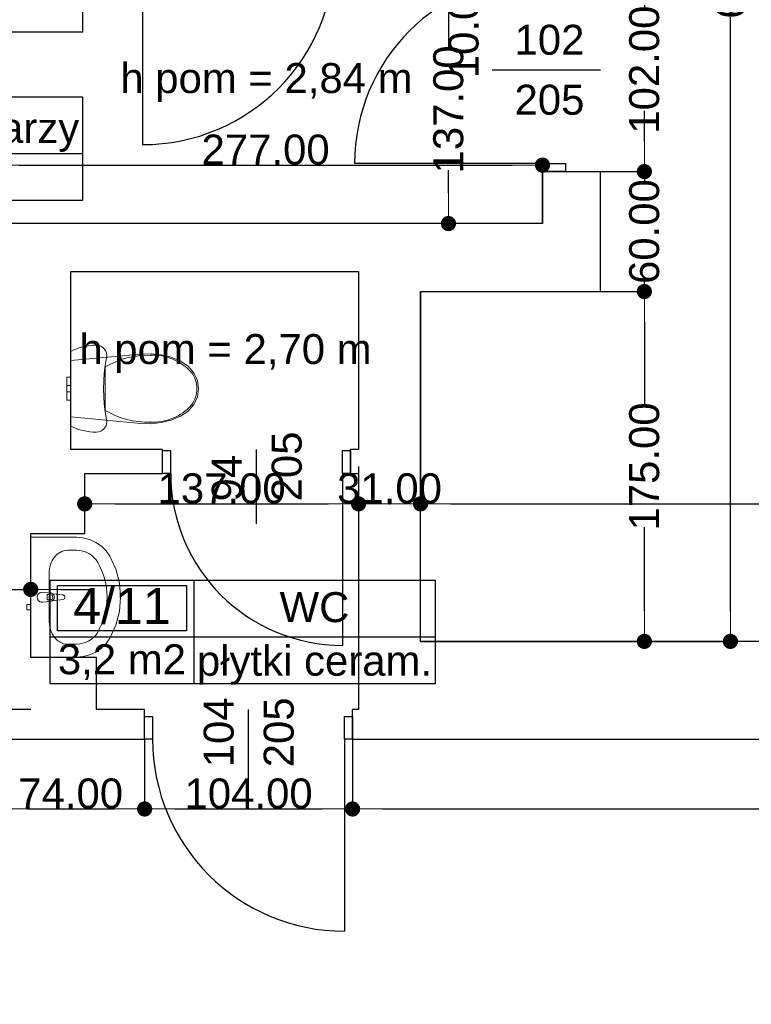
# Model space of a CAD drawing. Header units: millimetres. Extents: x -175445 to -20415, y -559200 to 231527.
# Tile 76 of 256: x -133063 to -129404, y -161616 to -156691. Entities that reach past the tile are written whole.
import ezdxf
from ezdxf.enums import TextEntityAlignment as Align

# ---------------------------------------------------------------- set-up
doc = ezdxf.new("R2010")
doc.units = ezdxf.units.MM
doc.header["$MEASUREMENT"] = 0
for name, color, linetype in [('Drzwi', 7, 'Continuous'), ('Obiekt', 7, 'Continuous'), ('Strefa', 9, 'Continuous'), ('Słup', 7, 'Continuous'), ('Tekst', 7, 'Continuous'), ('Wymiary', 9, 'Continuous'), ('Ściana', 7, 'Continuous')]:
    doc.layers.add(name, color=color, linetype=linetype)
doc.styles.add('Arial', font='txt')
doc.styles.add('Times new roman', font='txt')
doc.dimstyles.new('GENERATED_STYLE__1', dxfattribs={"dimtxt": 150, "dimasz": 152, "dimexe": 0.18, "dimexo": 0, "dimgap": 0.09, "dimtad": 1, "dimtih": 1, "dimtoh": 1, "dimlfac": 0.1, "dimzin": 0, "dimdsep": 46, "dimtxsty": 'Arial', "dimblk": 'ARROWHEAD_11', "dimblk1": 'ARROWHEAD_11', "dimblk2": 'ARROWHEAD_11', "dimcen": 0.09, "dimclrd": 256, "dimclre": 256, "dimclrt": 256, "dimazin": 0, "dimtfac": 1, "dimtdec": 4, "dimtmove": 0, "dimatfit": 3, "dimfxl": 1, "dimtolj": 1, "dimtzin": 0, "dimarcsym": 0})
doc.dimstyles.new('GENERATED_STYLE__2', dxfattribs={"dimtxt": 150, "dimasz": 152, "dimexe": 0.18, "dimexo": 0, "dimgap": 0.09, "dimtad": 1, "dimlfac": 0.1, "dimzin": 0, "dimdsep": 46, "dimtxsty": 'Arial', "dimblk": 'ARROWHEAD_11', "dimblk1": 'ARROWHEAD_11', "dimblk2": 'ARROWHEAD_11', "dimcen": 0.09, "dimclrd": 256, "dimclre": 256, "dimclrt": 256, "dimazin": 0, "dimtfac": 1, "dimtdec": 4, "dimtmove": 0, "dimatfit": 3, "dimfxl": 1, "dimtolj": 1, "dimtzin": 0, "dimarcsym": 0})

# ---------------------------------------------------------------- blocks, each defined once
blk = doc.blocks.new('Przyg. lekarzy_4_08_8', base_point=(-134097.5, 38009.7))
at = {"layer": 'Strefa'}
for p, q in [((-134831.6, 38292.6), (-132748.2, 38292.6)), ((-134831.6, 37774), (-134831.6, 38292.6)), ((-134097.5, 38292.6), (-134097.5, 37774)), ((-132748.2, 38292.6), (-132748.2, 37774)), ((-134794.9, 38266.6), (-134134.2, 38266.6)), ((-134794.9, 38040.3), (-134794.9, 38266.6)), ((-134134.2, 38266.6), (-134134.2, 38040.3)), ((-134134.2, 38040.3), (-134794.9, 38040.3)), ((-134831.6, 38009.7), (-132748.2, 38009.7)), ((-132748.2, 37774), (-134831.6, 37774))]:
    blk.add_line(p, q, dxfattribs=at)
at = {"layer": 'Strefa', "style": 'Arial'}
for tag, height, p in [('ROOM_NUMBER', 180, (-134464.5, 38164.6)), ('ROOM_NAME', 150, (-133422.9, 38138.1)), ('floor_f', 150, (-133422.9, 37911)), ('ROOM_CALC_AREA', 150, (-134464.5, 37897.6))]:
    blk.add_attdef(tag, text='', height=height, dxfattribs=at).set_placement(p, align=Align.MIDDLE_CENTER)
blk = doc.blocks.new('WC_4_11_11', base_point=(-132192.4, 35591.8))
at = {"layer": 'Strefa'}
for p, q in [((-132910.6, 35874.7), (-130984.3, 35874.7)), ((-132910.6, 35356.1), (-132910.6, 35874.7)), ((-132192.4, 35874.7), (-132192.4, 35356.1)), ((-130984.3, 35874.7), (-130984.3, 35356.1)), ((-132874.7, 35848.8), (-132228.3, 35848.8)), ((-132874.7, 35622.5), (-132874.7, 35848.8)), ((-132228.3, 35848.8), (-132228.3, 35622.5)), ((-132228.3, 35622.5), (-132874.7, 35622.5)), ((-132910.6, 35591.8), (-130984.3, 35591.8)), ((-130984.3, 35356.1), (-132910.6, 35356.1))]:
    blk.add_line(p, q, dxfattribs=at)
at = {"layer": 'Strefa', "style": 'Arial'}
for tag, height, p in [('ROOM_NUMBER', 180, (-132551.5, 35746.8)), ('ROOM_NAME', 150, (-131588.3, 35740.6)), ('floor_f', 150, (-131588.3, 35472.7)), ('ROOM_CALC_AREA', 150, (-132551.5, 35479.8))]:
    blk.add_attdef(tag, text='', height=height, dxfattribs=at).set_placement(p, align=Align.MIDDLE_CENTER)
blk = doc.blocks.new('ARROWHEAD_11')
at = {"color": 0, "linetype": 'Continuous', "lineweight": 0}
blk.add_line((0, 0), (-1, 0), dxfattribs=at)
at = {"color": 0, "linetype": 'Continuous', "lineweight": 0, "const_width": 0.25, "flags": 128}
blk.add_lwpolyline([(-0.125, 0, 1), (0.125, 0, 1)], format="xyb", close=True, dxfattribs=at)
blk = doc.blocks.new('*D1171')
at = {"layer": 'Defpoints', "color": 0}
for p in [(-133178, -160290.6), (-132438, -160290.6), (-132438, -160639.1)]:
    blk.add_point(p, dxfattribs=at)
at = {"layer": 'Wymiary', "lineweight": -2}
for p, q in [((-133178, -160290.6), (-133178, -160639.3)), ((-132438, -160290.6), (-132438, -160639.3)), ((-133026, -160639.1), (-132590, -160639.1))]:
    blk.add_line(p, q, dxfattribs=at)
at = {"layer": 'Wymiary', "lineweight": -2, "xscale": 152, "yscale": 152, "zscale": 152, "rotation": 180}
blk.add_blockref('ARROWHEAD_11', (-133178, -160639.1), dxfattribs=at)
at = {"layer": 'Wymiary', "lineweight": -2, "xscale": 152, "yscale": 152, "zscale": 152}
blk.add_blockref('ARROWHEAD_11', (-132438, -160639.1), dxfattribs=at)
at = {"layer": 'Wymiary', "lineweight": 13, "insert": (-132808, -160562.5), "char_height": 150, "attachment_point": 5, "style": 'Arial'}
blk.add_mtext('\\A1;74.00', dxfattribs=at)
blk = doc.blocks.new('*D1172')
at = {"layer": 'Defpoints', "color": 0}
for p in [(-132438, -160290.6), (-131398, -160290.6), (-131398, -160639.1)]:
    blk.add_point(p, dxfattribs=at)
at = {"layer": 'Wymiary', "lineweight": -2}
for p, q in [((-132438, -160290.6), (-132438, -160639.3)), ((-131398, -160290.6), (-131398, -160639.3)), ((-132286, -160639.1), (-131550, -160639.1))]:
    blk.add_line(p, q, dxfattribs=at)
at = {"layer": 'Wymiary', "lineweight": -2, "xscale": 152, "yscale": 152, "zscale": 152, "rotation": 180}
blk.add_blockref('ARROWHEAD_11', (-132438, -160639.1), dxfattribs=at)
at = {"layer": 'Wymiary', "lineweight": -2, "xscale": 152, "yscale": 152, "zscale": 152}
blk.add_blockref('ARROWHEAD_11', (-131398, -160639.1), dxfattribs=at)
at = {"layer": 'Wymiary', "lineweight": 13, "insert": (-131918, -160562.5), "char_height": 150, "attachment_point": 5, "style": 'Arial'}
blk.add_mtext('\\A1;104.00', dxfattribs=at)
blk = doc.blocks.new('*D1173')
at = {"layer": 'Defpoints', "color": 0}
for p in [(-131398, -160290.6), (-125908, -160639.1), (-125908, -166975.6)]:
    blk.add_point(p, dxfattribs=at)
at = {"layer": 'Wymiary', "lineweight": -2}
for p, q in [((-131398, -160290.6), (-131398, -160639.3)), ((-131246, -160639.1), (-126060, -160639.1)), ((-125908, -166975.6), (-125908, -160639))]:
    blk.add_line(p, q, dxfattribs=at)
at = {"layer": 'Wymiary', "lineweight": -2, "xscale": 152, "yscale": 152, "zscale": 152, "rotation": 180}
blk.add_blockref('ARROWHEAD_11', (-131398, -160639.1), dxfattribs=at)
at = {"layer": 'Wymiary', "lineweight": -2, "xscale": 152, "yscale": 152, "zscale": 152}
blk.add_blockref('ARROWHEAD_11', (-125908, -160639.1), dxfattribs=at)
at = {"layer": 'Wymiary', "lineweight": 13, "insert": (-128766.8, -160562.5), "char_height": 150, "attachment_point": 5, "style": 'Arial'}
blk.add_mtext('\\A1;549.00', dxfattribs=at)
blk = doc.blocks.new('*D1317')
at = {"layer": 'Defpoints', "color": 0}
for p in [(-131368, -158925.6), (-131368, -159112.8), (-132738, -159260.6)]:
    blk.add_point(p, dxfattribs=at)
at = {"layer": 'Wymiary', "lineweight": -2}
for p, q in [((-131368, -158925.6), (-131368, -159113)), ((-132738, -159260.6), (-132738, -159112.7)), ((-132586, -159112.8), (-131520, -159112.8))]:
    blk.add_line(p, q, dxfattribs=at)
at = {"layer": 'Wymiary', "lineweight": -2, "xscale": 152, "yscale": 152, "zscale": 152, "rotation": 180}
blk.add_blockref('ARROWHEAD_11', (-132738, -159112.8), dxfattribs=at)
at = {"layer": 'Wymiary', "lineweight": -2, "xscale": 152, "yscale": 152, "zscale": 152}
blk.add_blockref('ARROWHEAD_11', (-131368, -159112.8), dxfattribs=at)
at = {"layer": 'Wymiary', "lineweight": 13, "insert": (-132053, -159036.1), "char_height": 150, "attachment_point": 5, "style": 'Arial'}
blk.add_mtext('\\A1;137.00', dxfattribs=at)
blk = doc.blocks.new('*D1318')
at = {"layer": 'Defpoints', "color": 0}
for p in [(-131058, -158050.6), (-131368, -158925.6), (-131058, -159112.8)]:
    blk.add_point(p, dxfattribs=at)
at = {"layer": 'Wymiary', "lineweight": -2}
for p, q in [((-131058, -158050.6), (-131058, -159113)), ((-131368, -158925.6), (-131368, -159113)), ((-131216, -159112.8), (-131210, -159112.8))]:
    blk.add_line(p, q, dxfattribs=at)
at = {"layer": 'Wymiary', "lineweight": -2, "xscale": 152, "yscale": 152, "zscale": 152, "rotation": 180}
blk.add_blockref('ARROWHEAD_11', (-131368, -159112.8), dxfattribs=at)
at = {"layer": 'Wymiary', "lineweight": -2, "xscale": 152, "yscale": 152, "zscale": 152}
blk.add_blockref('ARROWHEAD_11', (-131058, -159112.8), dxfattribs=at)
at = {"layer": 'Wymiary', "lineweight": 13, "insert": (-131213, -159036.1), "char_height": 150, "attachment_point": 5, "style": 'Arial'}
blk.add_mtext('\\A1;31.00', dxfattribs=at)
blk = doc.blocks.new('*D1319')
at = {"layer": 'Defpoints', "color": 0}
for p in [(-131058, -158050.6), (-126048, -158160.6), (-126048, -159112.8)]:
    blk.add_point(p, dxfattribs=at)
at = {"layer": 'Wymiary', "lineweight": -2}
for p, q in [((-131058, -158050.6), (-131058, -159113)), ((-126048, -158160.6), (-126048, -159113)), ((-130906, -159112.8), (-126200, -159112.8))]:
    blk.add_line(p, q, dxfattribs=at)
at = {"layer": 'Wymiary', "lineweight": -2, "xscale": 152, "yscale": 152, "zscale": 152, "rotation": 180}
blk.add_blockref('ARROWHEAD_11', (-131058, -159112.8), dxfattribs=at)
at = {"layer": 'Wymiary', "lineweight": -2, "xscale": 152, "yscale": 152, "zscale": 152}
blk.add_blockref('ARROWHEAD_11', (-126048, -159112.8), dxfattribs=at)
at = {"layer": 'Wymiary', "lineweight": 13, "insert": (-128553, -159036.2), "char_height": 150, "attachment_point": 5, "style": 'Arial'}
blk.add_mtext('\\A1;501.00', dxfattribs=at)
blk = doc.blocks.new('*D1349')
at = {"layer": 'Defpoints', "color": 0}
for p in [(-130158, -158050.6), (-129938.5, -158050.6), (-131058, -159800.6)]:
    blk.add_point(p, dxfattribs=at)
at = {"layer": 'Wymiary', "lineweight": -2}
for p, q in [((-130158, -158050.6), (-129938.3, -158050.6)), ((-129938.5, -158202.6), (-129938.5, -158621.5)), ((-129938.5, -159648.6), (-129938.5, -159229.8)), ((-131058, -159800.6), (-129938.3, -159800.6))]:
    blk.add_line(p, q, dxfattribs=at)
at = {"layer": 'Wymiary', "lineweight": -2, "xscale": 152, "yscale": 152, "zscale": 152}
for p, rotation in [((-129938.5, -158050.6), 90), ((-129938.5, -159800.6), 270)]:
    blk.add_blockref('ARROWHEAD_11', p, dxfattribs=dict(at, rotation=rotation))
at = {"layer": 'Wymiary', "lineweight": 13, "insert": (-129938.5, -158925.6), "char_height": 150, "attachment_point": 5, "rotation": 90, "style": 'Arial'}
blk.add_mtext('\\A1;175.00', dxfattribs=at)
blk = doc.blocks.new('*D1350')
at = {"layer": 'Defpoints', "color": 0}
for p in [(-130158, -157450.6), (-129938.5, -157450.6), (-130158, -158050.6)]:
    blk.add_point(p, dxfattribs=at)
at = {"layer": 'Wymiary', "lineweight": -2}
for p, q in [((-129938.5, -157298.6), (-129938.5, -157146.6)), ((-130158, -157450.6), (-129938.3, -157450.6)), ((-129938.5, -157450.6), (-129938.5, -157497.3)), ((-129938.5, -158050.6), (-129938.5, -158004)), ((-130158, -158050.6), (-129938.3, -158050.6)), ((-129938.5, -158202.6), (-129938.5, -158354.6))]:
    blk.add_line(p, q, dxfattribs=at)
at = {"layer": 'Wymiary', "lineweight": -2, "xscale": 152, "yscale": 152, "zscale": 152}
for p, rotation in [((-129938.5, -157450.6), 270), ((-129938.5, -158050.6), 90)]:
    blk.add_blockref('ARROWHEAD_11', p, dxfattribs=dict(at, rotation=rotation))
at = {"layer": 'Wymiary', "lineweight": 13, "insert": (-129938.5, -157750.6), "char_height": 150, "attachment_point": 5, "rotation": 90, "style": 'Arial'}
blk.add_mtext('\\A1;60.00', dxfattribs=at)
blk = doc.blocks.new('*D1351')
at = {"layer": 'Defpoints', "color": 0}
for p in [(-130158, -156430.6), (-129938.5, -156430.6), (-130158, -157450.6)]:
    blk.add_point(p, dxfattribs=at)
at = {"layer": 'Wymiary', "lineweight": -2}
for p, q in [((-130158, -156430.6), (-129938.3, -156430.6)), ((-129938.5, -156582.6), (-129938.5, -156636.5)), ((-129938.5, -157298.6), (-129938.5, -157244.8)), ((-130158, -157450.6), (-129938.3, -157450.6))]:
    blk.add_line(p, q, dxfattribs=at)
at = {"layer": 'Wymiary', "lineweight": -2, "xscale": 152, "yscale": 152, "zscale": 152}
for p, rotation in [((-129938.5, -156430.6), 90), ((-129938.5, -157450.6), 270)]:
    blk.add_blockref('ARROWHEAD_11', p, dxfattribs=dict(at, rotation=rotation))
at = {"layer": 'Wymiary', "lineweight": 13, "insert": (-129938.5, -156940.6), "char_height": 150, "attachment_point": 5, "rotation": 90, "style": 'Arial'}
blk.add_mtext('\\A1;102.00', dxfattribs=at)
blk = doc.blocks.new('*D1353')
at = {"layer": 'Defpoints', "color": 0}
for p in [(-131843, -156340.6), (-130918.4, -156340.6), (-130448, -157710.6)]:
    blk.add_point(p, dxfattribs=at)
at = {"layer": 'Wymiary', "lineweight": -2}
for p, q in [((-131843, -156340.6), (-130918.2, -156340.6)), ((-130918.4, -156492.6), (-130918.4, -156835.3)), ((-130918.4, -157558.6), (-130918.4, -157443.6)), ((-130448, -157710.6), (-130918.6, -157710.6))]:
    blk.add_line(p, q, dxfattribs=at)
at = {"layer": 'Wymiary', "lineweight": -2, "xscale": 152, "yscale": 152, "zscale": 152}
for p, rotation in [((-130918.4, -156340.6), 90), ((-130918.4, -157710.6), 270)]:
    blk.add_blockref('ARROWHEAD_11', p, dxfattribs=dict(at, rotation=rotation))
at = {"layer": 'Wymiary', "lineweight": 13, "insert": (-130918.4, -157139.5), "char_height": 150, "attachment_point": 5, "rotation": 90, "style": 'Arial'}
blk.add_mtext('\\A1;137.00', dxfattribs=at)
blk = doc.blocks.new('*D1354')
at = {"layer": 'Defpoints', "color": 0}
for p in [(-130765, -156240.6), (-130448, -156240.6), (-131843, -156340.6)]:
    blk.add_point(p, dxfattribs=at)
at = {"layer": 'Wymiary', "lineweight": -2}
for p, q in [((-130765, -156088.6), (-130765, -155936.6)), ((-130448, -156240.6), (-130765.2, -156240.6)), ((-130765, -156340.6), (-130765, -156240.6)), ((-131843, -156340.6), (-130764.9, -156340.6)), ((-130765, -156492.6), (-130841.7, -156644.6))]:
    blk.add_line(p, q, dxfattribs=at)
at = {"layer": 'Wymiary', "lineweight": -2, "xscale": 152, "yscale": 152, "zscale": 152}
for p, rotation in [((-130765, -156240.6), 270), ((-130765, -156340.6), 90)]:
    blk.add_blockref('ARROWHEAD_11', p, dxfattribs=dict(at, rotation=rotation))
at = {"layer": 'Wymiary', "lineweight": 13, "insert": (-130841.7, -156721.3), "char_height": 150, "attachment_point": 5, "rotation": 90, "style": 'Arial'}
blk.add_mtext('\\A1;10.00', dxfattribs=at)
blk = doc.blocks.new('*D1377')
at = {"layer": 'Defpoints', "color": 0}
for p in [(-133008, -159540.6), (-133008, -159880.6), (-133218, -160140.6)]:
    blk.add_point(p, dxfattribs=at)
at = {"layer": 'Wymiary', "lineweight": -2}
for p, q in [((-134030.3, -159540.6), (-133522, -159540.6)), ((-133522, -159540.6), (-133370, -159540.6)), ((-133218, -160140.6), (-133218, -159540.5)), ((-133218, -159540.6), (-133008, -159540.6)), ((-133008, -159880.6), (-133008, -159540.5)), ((-132856, -159540.6), (-132704, -159540.6))]:
    blk.add_line(p, q, dxfattribs=at)
at = {"layer": 'Wymiary', "lineweight": -2, "xscale": 152, "yscale": 152, "zscale": 152}
blk.add_blockref('ARROWHEAD_11', (-133218, -159540.6), dxfattribs=at)
at = {"layer": 'Wymiary', "lineweight": -2, "xscale": 152, "yscale": 152, "zscale": 152, "rotation": 180}
blk.add_blockref('ARROWHEAD_11', (-133008, -159540.6), dxfattribs=at)
at = {"layer": 'Wymiary', "lineweight": 13, "insert": (-133776.2, -159464), "char_height": 150, "attachment_point": 5, "style": 'Arial'}
blk.add_mtext('\\A1;21.00', dxfattribs=at)
blk = doc.blocks.new('*D1386')
at = {"layer": 'Defpoints', "color": 0}
for p in [(-130448, -157418.1), (-133218, -157710.6), (-130448, -157710.6)]:
    blk.add_point(p, dxfattribs=at)
at = {"layer": 'Wymiary', "lineweight": -2}
for p, q in [((-133218, -157710.6), (-133218, -157417.9)), ((-133066, -157418.1), (-130600, -157418.1)), ((-130448, -157710.6), (-130448, -157417.9))]:
    blk.add_line(p, q, dxfattribs=at)
at = {"layer": 'Wymiary', "lineweight": -2, "xscale": 152, "yscale": 152, "zscale": 152, "rotation": 180}
blk.add_blockref('ARROWHEAD_11', (-133218, -157418.1), dxfattribs=at)
at = {"layer": 'Wymiary', "lineweight": -2, "xscale": 152, "yscale": 152, "zscale": 152}
blk.add_blockref('ARROWHEAD_11', (-130448, -157418.1), dxfattribs=at)
at = {"layer": 'Wymiary', "lineweight": 13, "insert": (-131833, -157341.4), "char_height": 150, "attachment_point": 5, "style": 'Arial'}
blk.add_mtext('\\A1;277.00', dxfattribs=at)
blk = doc.blocks.new('*D1387')
at = {"layer": 'Defpoints', "color": 0}
for p in [(-129668, -152930.6), (-129508.1, -152930.6), (-131058, -159800.6)]:
    blk.add_point(p, dxfattribs=at)
at = {"layer": 'Wymiary', "lineweight": -2}
for p, q in [((-129668, -152930.6), (-129508, -152930.6)), ((-129508.1, -153082.6), (-129508.1, -156054)), ((-129508.1, -159648.6), (-129508.1, -156677.2)), ((-131058, -159800.6), (-129508, -159800.6))]:
    blk.add_line(p, q, dxfattribs=at)
at = {"layer": 'Wymiary', "lineweight": -2, "xscale": 152, "yscale": 152, "zscale": 152}
for p, rotation in [((-129508.1, -152930.6), 90), ((-129508.1, -159800.6), 270)]:
    blk.add_blockref('ARROWHEAD_11', p, dxfattribs=dict(at, rotation=rotation))
at = {"layer": 'Wymiary', "lineweight": 13, "insert": (-129508.1, -156365.6), "char_height": 150, "attachment_point": 5, "rotation": 90, "style": 'Arial'}
blk.add_mtext('\\A1;687.00', dxfattribs=at)

msp = doc.modelspace()

# ---------------------------------------------------------------- linework, layer by layer
at = {"layer": 'Drzwi', "color": 253}
for p, q in [((-132448.019, -156355.636), (-132448.019, -157315.636)), ((-130448.019, -157410.636), (-131388.019, -157410.636)), ((-130448.019, -157450.636), (-130448.019, -157410.636)), ((-130448.019, -157410.636), (-130333.019, -157410.636)), ((-130333.019, -157410.636), (-130333.019, -157450.636)), ((-130333.019, -157450.636), (-130448.019, -157450.636)), ((-130448.019, -157450.636), (-130333.019, -157450.636)), ((-132348.019, -158845.636), (-132308.019, -158845.636)), ((-132348.019, -158960.636), (-132348.019, -158845.636)), ((-132348.019, -158960.636), (-132348.019, -158845.636)), ((-132308.019, -158845.636), (-132308.019, -158960.636)), ((-131448.019, -158960.636), (-131448.019, -158845.636)), ((-131448.019, -158845.636), (-131408.019, -158845.636)), ((-131408.019, -158845.636), (-131408.019, -158960.636)), ((-131408.019, -158960.636), (-131408.019, -158845.636)), ((-132308.019, -158960.636), (-132348.019, -158960.636)), ((-131408.019, -158960.636), (-131448.019, -158960.636)), ((-131448.019, -158960.636), (-131448.019, -159820.636)), ((-132438.018, -160175.636), (-132398.018, -160175.636)), ((-132438.018, -160290.636), (-132438.018, -160175.636)), ((-132438.018, -160290.636), (-132438.018, -160175.636)), ((-132398.018, -160175.636), (-132398.018, -160290.636)), ((-131438.018, -160290.636), (-131438.018, -160175.636)), ((-131438.018, -160175.636), (-131398.018, -160175.636)), ((-131398.018, -160175.636), (-131398.018, -160290.636)), ((-131398.018, -160290.636), (-131398.018, -160175.636)), ((-132398.018, -160290.636), (-132438.018, -160290.636)), ((-131398.018, -160290.636), (-131438.018, -160290.636)), ((-131438.018, -160290.636), (-131438.018, -161250.636))]:
    msp.add_line(p, q, dxfattribs=at)
for centre, radius, start, end in [((-132448.019, -156355.636), 960, 270, 0), ((-130448.019, -157410.636), 940, 90, 180), ((-131448.019, -158960.636), 860, 180, 270), ((-131438.018, -160290.636), 960, 180, 270)]:
    msp.add_arc(centre, radius, start, end, dxfattribs=at)
at = {"layer": 'Obiekt', "color": 253}
for p, q in [((-130699.397, -156940.636), (-130158.019, -156940.636)), ((-131878.019, -159212.014), (-131878.019, -158840.636)), ((-131918.018, -160542.014), (-131918.018, -160140.636))]:
    msp.add_line(p, q, dxfattribs=at)
at = {"layer": 'Obiekt', "color": 253, "lineweight": 5}
for p, q in [((-132792.944, -158342.766), (-132808.019, -158349.868)), ((-132808.019, -158349.868), (-132808.019, -158723.404)), ((-132777.479, -158336.562), (-132792.944, -158342.766)), ((-132761.677, -158331.275), (-132777.479, -158336.562)), ((-132745.592, -158326.925), (-132761.677, -158331.275)), ((-132729.279, -158323.526), (-132745.592, -158326.925)), ((-132712.796, -158321.089), (-132729.279, -158323.526)), ((-132696.198, -158319.624), (-132712.796, -158321.089)), ((-132679.542, -158319.136), (-132696.198, -158319.624)), ((-132668.008, -158320.418), (-132679.542, -158319.136)), ((-132657.037, -158324.204), (-132668.008, -158320.418)), ((-132647.164, -158330.306), (-132657.037, -158324.204)), ((-132638.872, -158338.428), (-132647.164, -158330.306)), ((-132632.566, -158348.173), (-132638.872, -158338.428)), ((-132628.553, -158359.066), (-132632.566, -158348.173)), ((-132457.636, -158363.287), (-132808.019, -158395.661)), ((-132808.019, -158395.661), (-132808.019, -158677.611)), ((-132634.85, -158420.42), (-132628.069, -158382.136)), ((-132627.029, -158370.574), (-132628.553, -158359.066)), ((-132628.069, -158382.136), (-132627.029, -158370.574)), ((-132405.939, -158361.724), (-132457.636, -158363.287)), ((-132354.593, -158367.212), (-132405.939, -158361.724)), ((-132304.847, -158379.617), (-132354.593, -158367.212)), ((-132257.909, -158398.638), (-132304.847, -158379.617)), ((-132220.713, -158424.236), (-132257.909, -158398.638)), ((-132639.707, -158458.996), (-132634.85, -158420.42)), ((-132634.976, -158427.694), (-132634.976, -158536.636)), ((-132192.195, -158457.279), (-132220.713, -158424.236)), ((-132203.469, -158455.56), (-132203.469, -158455.559)), ((-132828.019, -158496.331), (-132828.019, -158479.636)), ((-132808.019, -158479.636), (-132828.019, -158479.636)), ((-132828.019, -158520.636), (-132828.019, -158496.331)), ((-132808.019, -158496.331), (-132808.019, -158479.636)), ((-132808.019, -158520.636), (-132808.019, -158496.331)), ((-132643.599, -158536.636), (-132642.625, -158497.767)), ((-132642.625, -158497.767), (-132639.707, -158458.996)), ((-132174.235, -158495.587), (-132192.195, -158457.279)), ((-132168.018, -158536.636), (-132174.235, -158495.587)), ((-132828.019, -158525.322), (-132828.019, -158520.636)), ((-132808.019, -158520.636), (-132828.019, -158520.636)), ((-132828.019, -158536.636), (-132828.019, -158525.322)), ((-132828.019, -158547.949), (-132828.019, -158536.636)), ((-132828.019, -158552.636), (-132828.019, -158547.949)), ((-132808.019, -158552.636), (-132828.019, -158552.636)), ((-132828.019, -158576.941), (-132828.019, -158552.636)), ((-132808.019, -158525.322), (-132808.019, -158520.636)), ((-132808.019, -158536.636), (-132808.019, -158525.322)), ((-132808.019, -158547.949), (-132808.019, -158536.636)), ((-132808.019, -158552.636), (-132808.019, -158547.949)), ((-132808.019, -158576.941), (-132808.019, -158552.636)), ((-132642.625, -158575.504), (-132643.599, -158536.636)), ((-132634.976, -158536.636), (-132634.976, -158645.577)), ((-132176.658, -158536.635), (-132176.658, -158536.636)), ((-132174.235, -158577.684), (-132168.018, -158536.636)), ((-132828.019, -158593.636), (-132828.019, -158576.941)), ((-132808.019, -158593.636), (-132828.019, -158593.636)), ((-132808.019, -158593.636), (-132808.019, -158576.941)), ((-132639.707, -158614.275), (-132642.625, -158575.504)), ((-132192.195, -158615.993), (-132174.235, -158577.684)), ((-132634.85, -158652.851), (-132639.707, -158614.275)), ((-132257.909, -158674.633), (-132220.713, -158649.036)), ((-132220.713, -158649.036), (-132192.195, -158615.993)), ((-132808.019, -158677.611), (-132457.636, -158709.984)), ((-132628.069, -158691.136), (-132634.85, -158652.851)), ((-132627.029, -158702.697), (-132628.069, -158691.136)), ((-132354.593, -158706.059), (-132304.847, -158693.654)), ((-132304.847, -158693.654), (-132257.909, -158674.633)), ((-132808.019, -158723.404), (-132792.944, -158730.505)), ((-132792.944, -158730.505), (-132777.479, -158736.71)), ((-132777.479, -158736.71), (-132761.677, -158741.996)), ((-132761.677, -158741.996), (-132745.592, -158746.346)), ((-132745.592, -158746.346), (-132729.279, -158749.746)), ((-132729.279, -158749.746), (-132712.796, -158752.182)), ((-132668.008, -158752.853), (-132657.037, -158749.068)), ((-132657.037, -158749.068), (-132647.164, -158742.965)), ((-132647.164, -158742.965), (-132638.872, -158734.843)), ((-132638.872, -158734.843), (-132632.566, -158725.098)), ((-132632.566, -158725.098), (-132628.553, -158714.206)), ((-132628.553, -158714.206), (-132627.029, -158702.697)), ((-132457.636, -158709.984), (-132405.939, -158711.547)), ((-132405.939, -158711.547), (-132354.593, -158706.059)), ((-132712.796, -158752.182), (-132696.198, -158753.647)), ((-132696.198, -158753.647), (-132679.542, -158754.136)), ((-132679.542, -158754.136), (-132668.008, -158752.853)), ((-132778.928, -159279.701), (-133008.019, -159279.701)), ((-133008.019, -159279.701), (-133008.019, -159879.701)), ((-132745.206, -159282.595), (-132778.928, -159279.701)), ((-132712.562, -159291.187), (-132745.206, -159282.595)), ((-132682.038, -159305.202), (-132712.562, -159291.187)), ((-132654.612, -159324.191), (-132682.038, -159305.202)), ((-132631.158, -159347.548), (-132654.612, -159324.191)), ((-132824.746, -159344.918), (-132778.928, -159344.918)), ((-132612.428, -159374.527), (-132631.158, -159347.548)), ((-132582.487, -159439.719), (-132612.428, -159374.527)), ((-132564.188, -159508.739), (-132582.487, -159439.719)), ((-132915.701, -159460.875), (-132915.701, -159698.527)), ((-133008.019, -159516.201), (-133028.019, -159516.201)), ((-133028.019, -159516.201), (-133028.019, -159543.201)), ((-133008.019, -159543.201), (-133008.019, -159516.201)), ((-132558.032, -159579.701), (-132564.188, -159508.739)), ((-133028.019, -159543.201), (-133008.019, -159543.201)), ((-132908.748, -159558.701), (-132950.701, -159554.701)), ((-132925.79, -159566.101), (-132910.92, -159566.101)), ((-132925.79, -159593.301), (-132925.79, -159566.101)), ((-132846.301, -159568.601), (-132899.234, -159561.971)), ((-132564.188, -159650.662), (-132558.032, -159579.701)), ((-133008.019, -159616.201), (-133028.019, -159616.201)), ((-133028.019, -159616.201), (-133028.019, -159643.201)), ((-133008.019, -159643.201), (-133008.019, -159616.201)), ((-132950.701, -159604.701), (-132908.748, -159600.701)), ((-132910.92, -159593.301), (-132925.79, -159593.301)), ((-132899.234, -159597.43), (-132846.301, -159590.801)), ((-133028.019, -159643.201), (-133008.019, -159643.201)), ((-132582.487, -159719.683), (-132564.188, -159650.662)), ((-132612.428, -159784.875), (-132582.487, -159719.683)), ((-132631.158, -159811.853), (-132612.428, -159784.875)), ((-132824.746, -159814.483), (-132778.928, -159814.483)), ((-132654.612, -159835.21), (-132631.158, -159811.853)), ((-133008.019, -159879.701), (-132778.928, -159879.701)), ((-132778.928, -159879.701), (-132745.206, -159876.806)), ((-132745.206, -159876.806), (-132712.562, -159868.214)), ((-132712.562, -159868.214), (-132682.038, -159854.199)), ((-132682.038, -159854.199), (-132654.612, -159835.21))]:
    msp.add_line(p, q, dxfattribs=at)
for centre, radius, start, end in [((-132420.082, -158794.731), 425.383, 88.646069, 120.348234), ((-132395.715, -158626.096), 256.976, 41.575502, 93.195152), ((-132315.261, -158537.448), 138.562, 0.335594, 36.222811), ((-132315.264, -158535.823), 138.565, 323.777196, 359.664414), ((-132420.082, -158278.54), 425.383, 239.651766, 271.353931), ((-132395.715, -158447.175), 256.976, 266.804848, 318.424498), ((-132950.701, -159579.701), 25, 90, 270), ((-132910.92, -159579.701), 13.6, 270, 90), ((-132910.648, -159579.701), 21.086, 57.228975, 84.830393), ((-132910.648, -159579.701), 21.086, 302.771025, 57.228975), ((-132847.691, -159579.701), 11.187, 277.138925, 82.861075), ((-132910.648, -159579.701), 21.086, 275.169607, 302.771025)]:
    msp.add_arc(centre, radius, start, end, dxfattribs=at)
for centre, major_axis, ratio, start_param, end_param in [((-132824.746, -159461.005), (0, 116.066), 0.78364566, 0, 1.57079633), ((-132778.928, -159460.848), (121.2, 0), 0.95652174, 0.49697483, 1.57079633), ((-133008.019, -159579.701), (381.818, 0), 0.95652174, 5.78621047, 6.78016015), ((-132824.746, -159698.396), (0, 116.066), 0.78364566, 1.57079633, 3.14159265), ((-132778.928, -159698.553), (121.2, 0), 0.95652174, 4.71238898, 5.78621048)]:
    msp.add_ellipse(centre, major_axis=major_axis, ratio=ratio, start_param=start_param, end_param=end_param, dxfattribs=at)
for p in [(-132410.034, -158369.599), (-132634.976, -158427.694), (-132203.469, -158617.712), (-132410.034, -158703.672), (-132908.748, -159558.701), (-132846.301, -159568.601), (-132950.701, -159604.701), (-132899.234, -159597.43)]:
    msp.add_point(p, dxfattribs=at)
at = {"layer": 'Słup', "color": 253}
for p, q in [((-132808.019, -158840.636), (-132808.019, -157950.636)), ((-132738.019, -159260.636), (-132738.019, -158960.636)), ((-133008.019, -159260.636), (-132738.019, -159260.636)), ((-132678.019, -159880.636), (-133008.019, -159880.636)), ((-132678.019, -160140.636), (-132678.019, -159880.636))]:
    msp.add_line(p, q, dxfattribs=at)
at = {"layer": 'Ściana', "color": 253}
for p, q in [((-130448.019, -157450.636), (-130333.019, -157450.636)), ((-130333.019, -157450.636), (-130158.019, -157450.636)), ((-132348.019, -158845.636), (-132348.019, -158840.636)), ((-132348.019, -158960.636), (-132348.019, -158845.636)), ((-131408.019, -158845.636), (-131408.019, -158840.636)), ((-131408.019, -158960.636), (-131408.019, -158845.636)), ((-132438.018, -160175.636), (-132438.018, -160140.636)), ((-132438.018, -160290.636), (-132438.018, -160175.636)), ((-131398.018, -160175.636), (-131398.018, -160140.636)), ((-131398.018, -160290.636), (-131398.018, -160175.636))]:
    msp.add_line(p, q, dxfattribs=at)
at = {"layer": 'Ściana', "color": 253, "flags": 128}
for points in [[(-132748.018, -156750.636), (-132748.018, -156340.636)], [(-134878.018, -156750.636), (-132748.018, -156750.636)], [(-130448.019, -157450.636), (-130448.019, -157710.636)], [(-130158.019, -158050.636), (-130158.019, -157450.636)], [(-131368.019, -157710.636), (-133218.019, -157710.636)], [(-130448.019, -157710.636), (-131368.019, -157710.636)], [(-132808.019, -157950.636), (-131368.019, -157950.636)], [(-131368.019, -157950.636), (-131368.019, -158840.636)], [(-131058.019, -159800.636), (-131058.019, -158050.636)], [(-131058.019, -158050.636), (-130158.019, -158050.636)], [(-132348.019, -158840.636), (-132808.019, -158840.636)], [(-131368.019, -158840.636), (-131408.019, -158840.636)], [(-132738.019, -158960.636), (-132348.019, -158960.636)], [(-131408.019, -158960.636), (-131368.019, -158960.636)], [(-131368.019, -158960.636), (-131368.019, -160140.636)], [(-133008.019, -159880.636), (-133008.019, -159260.636)], [(-126048.019, -159800.636), (-131058.019, -159800.636)], [(-133008.019, -160140.636), (-133178.018, -160140.636)], [(-132438.018, -160140.636), (-132678.019, -160140.636)], [(-131368.019, -160140.636), (-131398.018, -160140.636)], [(-133178.018, -160290.636), (-132438.018, -160290.636)], [(-131398.018, -160290.636), (-131058.019, -160290.636)], [(-131058.019, -160290.636), (-126048.019, -160290.636)]]:
    msp.add_lwpolyline(points, dxfattribs=at)

# ---------------------------------------------------------------- block references
at = {"layer": 'Strefa', "color": 253}
ref = msp.add_blockref('Przyg. lekarzy_4_08_8', (-134097.513, -157360.255), dxfattribs=at)
ref.add_attrib('ROOM_NAME', 'Przyg. lekarzy', dxfattribs={"color": 7, "height": 150, "style": 'Arial'}).set_placement((-133422.872, -157231.855), align=Align.MIDDLE_CENTER)
ref.add_attrib('ROOM_NUMBER', '4/08', dxfattribs={"color": 7, "height": 180, "style": 'Arial'}).set_placement((-134464.534, -157205.369), align=Align.MIDDLE_CENTER)
ref.add_attrib('ROOM_CALC_AREA', '9,2 m2', dxfattribs={"color": 7, "height": 150, "style": 'Arial'}).set_placement((-134464.534, -157472.309), align=Align.MIDDLE_CENTER)
ref.add_attrib('floor_f', 'tarket', dxfattribs={"color": 7, "height": 150, "style": 'Arial'}).set_placement((-133422.872, -157458.938), align=Align.MIDDLE_CENTER)
ref = msp.add_blockref('WC_4_11_11', (-132192.424, -159778.126), dxfattribs=at)
ref.add_attrib('ROOM_NAME', 'WC', dxfattribs={"color": 7, "height": 150, "style": 'Arial'}).set_placement((-131588.34, -159629.36), align=Align.MIDDLE_CENTER)
ref.add_attrib('ROOM_NUMBER', '4/11', dxfattribs={"color": 7, "height": 180, "style": 'Arial'}).set_placement((-132551.524, -159623.178), align=Align.MIDDLE_CENTER)
ref.add_attrib('ROOM_CALC_AREA', '3,2 m2', dxfattribs={"color": 7, "height": 150, "style": 'Arial'}).set_placement((-132551.524, -159890.18), align=Align.MIDDLE_CENTER)
ref.add_attrib('floor_f', 'płytki ceram.', dxfattribs={"color": 7, "height": 150, "style": 'Arial'}).set_placement((-131588.34, -159897.226), align=Align.MIDDLE_CENTER)

# ---------------------------------------------------------------- texts
at = {"layer": 'Obiekt', "color": 253, "char_height": 150, "attachment_point": 7, "style": 'Arial'}
for s, insert in [('\\A1;{\\fArial|b0|i0|c238|p38;102}', (-130587.845, -156868.104)), ('\\A1;{\\fArial|b0|i0|c238|p38;205}', (-130587.845, -157168.104))]:
    msp.add_mtext(s, dxfattribs=dict(at, insert=insert))
at = {"layer": 'Obiekt', "color": 253, "char_height": 150, "attachment_point": 7, "rotation": 90, "style": 'Arial'}
for s, insert in [('\\A1;{\\fArial|b0|i0|c238|p38;205}', (-131650.55, -159100.462)), ('\\A1;{\\fArial|b0|i0|c238|p38;94}', (-131950.55, -159100.462)), ('\\A1;{\\fArial|b0|i0|c238|p38;104}', (-131990.55, -160430.462)), ('\\A1;{\\fArial|b0|i0|c238|p38;205}', (-131690.55, -160430.462))]:
    msp.add_mtext(s, dxfattribs=dict(at, insert=insert))
at = {"layer": 'Tekst', "color": 253, "char_height": 150, "attachment_point": 2, "style": 'Times new roman'}
for s, insert in [('\\A1;{\\fArial|b0|i0|c0|p38;h pom = 2,84 m}', (-131828.857, -156907.743)), ('\\A1;{\\fArial|b0|i0|c0|p38;h pom = 2,70 m}', (-132033.726, -158263.36))]:
    msp.add_mtext(s, dxfattribs=dict(at, insert=insert))

# ---------------------------------------------------------------- dimensions: what is measured, and where the dimension line sits
at = {"layer": 'Wymiary', "color": 8, "lineweight": 13}
for base, p1, p2, picture, middle in [((-129508.141, -152930.636), (-131058.019, -159800.636), (-129668.019, -152930.636), '*D1387', (-129508.141, -156365.636)), ((-130765.043, -156240.636), (-131843.019, -156340.636), (-130448.019, -156240.636), '*D1354', (-130841.719, -156721.312)), ((-130918.395, -156340.636), (-130448.019, -157710.636), (-131843.019, -156340.636), '*D1353', (-130918.395, -157139.465)), ((-129938.497, -156430.636), (-130158.019, -157450.636), (-130158.019, -156430.636), '*D1351', (-129938.497, -156940.636)), ((-129938.497, -157450.636), (-130158.019, -158050.636), (-130158.019, -157450.636), '*D1350', (-129938.497, -157750.636)), ((-129938.497, -158050.636), (-131058.019, -159800.636), (-130158.019, -158050.636), '*D1349', (-129938.497, -158925.636))]:
    dim = msp.add_linear_dim(base=base, p1=p1, p2=p2, angle=90, dimstyle='GENERATED_STYLE__2', dxfattribs=at)
    dim.commit()
    dim.dimension.update_dxf_attribs({"geometry": picture, "text_midpoint": middle, "dimtype": 160, "text_rotation": 90})
for base, p1, p2, picture, middle in [((-130448.019, -157418.055), (-133218.019, -157710.636), (-130448.019, -157710.636), '*D1386', (-131833.019, -157418.055)), ((-131058.019, -159112.846), (-131368.019, -158925.636), (-131058.019, -158050.636), '*D1318', (-131213.019, -159112.846)), ((-126048.019, -159112.846), (-131058.019, -158050.636), (-126048.019, -158160.636), '*D1319', (-128553.019, -159112.846)), ((-131368.019, -159112.846), (-132738.019, -159260.636), (-131368.019, -158925.636), '*D1317', (-132053.019, -159112.846)), ((-133008.019, -159540.633), (-133218.019, -160140.636), (-133008.019, -159880.636), '*D1377', (-133776.219, -159540.633)), ((-132438.018, -160639.136), (-133178.018, -160290.636), (-132438.018, -160290.636), '*D1171', (-132808.018, -160639.136)), ((-131398.018, -160639.136), (-132438.018, -160290.636), (-131398.018, -160290.636), '*D1172', (-131918.018, -160639.136)), ((-125908.019, -160639.136), (-131398.018, -160290.636), (-125908.019, -166975.636), '*D1173', (-128766.848, -160639.136))]:
    dim = msp.add_linear_dim(base=base, p1=p1, p2=p2, dimstyle='GENERATED_STYLE__1', dxfattribs=at)
    dim.commit()
    dim.dimension.update_dxf_attribs({"geometry": picture, "text_midpoint": middle, "dimtype": 160})

doc.saveas('drawing.dxf')
